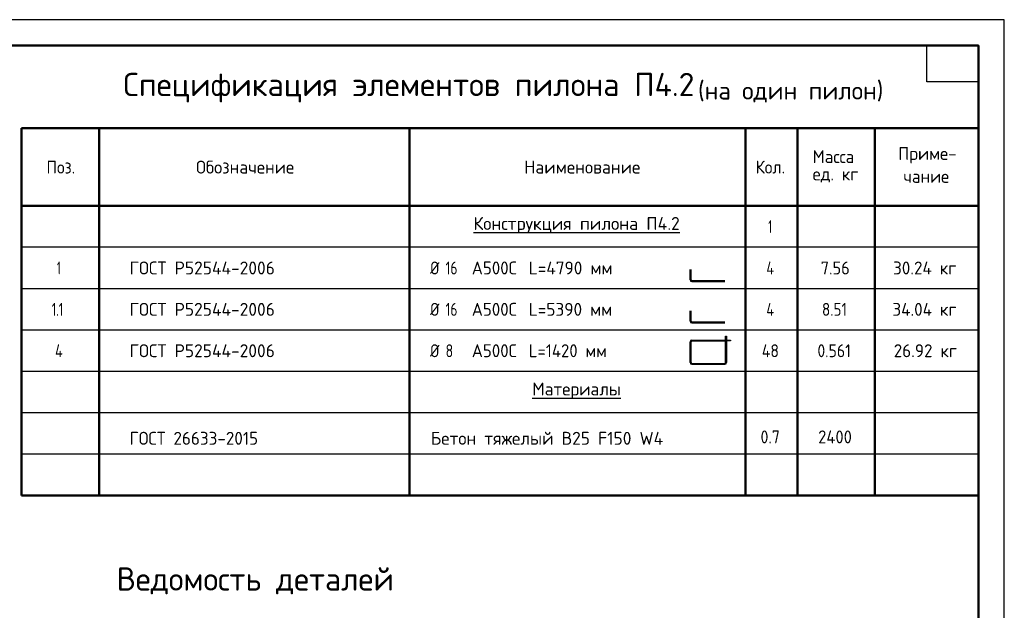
# Model space of a CAD drawing. Header units: millimetres. Extents: x 0 to 50400, y 0 to 35640.
# Tile 10 of 10: x 27560 to 50400, y 21938 to 35640. Entities that reach past the tile are written whole.
import ezdxf

# ---------------------------------------------------------------- set-up
doc = ezdxf.new("R2010")
doc.units = ezdxf.units.MM
doc.layers.add('Standard', color=7, linetype='Continuous', lineweight=25)
doc.styles.add('ISOCPEUR', font='txt')

msp = doc.modelspace()

# ---------------------------------------------------------------- linework, layer by layer
at = {"layer": 'Standard', "color": 7, "linetype": 'Continuous', "lineweight": 50, "transparency": 33554687}
for p, q in [((49800, 33120), (27600, 33120)), ((27600, 33120), (27600, 31320)), ((29400, 33120), (29400, 31320)), ((36600, 33120), (36600, 31320)), ((44400, 33120), (44400, 31320)), ((45600, 33120), (45600, 31320)), ((47400, 33120), (47400, 31320)), ((49800, 33120), (49800, 31320)), ((49800, 32520), (49800, 27840)), ((49800, 31320), (27600, 31320)), ((27600, 31320), (27600, 24600)), ((29400, 31320), (29400, 24600)), ((36600, 31320), (36600, 24600)), ((44400, 31320), (44400, 24600)), ((45600, 31320), (45600, 24600)), ((47400, 31320), (47400, 24600)), ((49800, 24600), (27600, 24600))]:
    msp.add_line(p, q, dxfattribs=at)
at = {"layer": 'Standard', "color": 7, "linetype": 'Continuous', "lineweight": 35, "transparency": 33554687}
for p, q in [((49800, 33120), (49800, 24600)), ((49800, 32640), (49800, 24120))]:
    msp.add_line(p, q, dxfattribs=at)
at = {"layer": 'Standard', "color": 7, "linetype": 'Continuous', "lineweight": -3, "transparency": 33554687}
for p, q in [((49800, 30360), (27600, 30360)), ((43112, 29605), (43112, 29847)), ((43133, 29605), (43133, 29847)), ((43151, 29587), (43917, 29587)), ((43151, 29565), (43917, 29565)), ((49800, 29400), (27600, 29400)), ((43112, 28645), (43112, 28887)), ((43133, 28645), (43133, 28887)), ((43151, 28627), (43917, 28627)), ((43151, 28605), (43917, 28605)), ((49800, 28440), (27600, 28440)), ((43112, 27685), (43112, 28168)), ((43133, 27685), (43133, 28168)), ((43151, 28208), (43935, 28208)), ((43151, 28187), (43935, 28187)), ((43151, 27667), (43917, 27667)), ((43151, 27645), (43917, 27645)), ((49800, 27480), (27600, 27480)), ((49800, 26520), (27600, 26520)), ((49800, 25560), (27600, 25560))]:
    msp.add_line(p, q, dxfattribs=at)
at = {"layer": 'Standard', "color": 7, "linetype": 'Continuous', "lineweight": 25, "transparency": 33554687}
for points in [[(0, 0), (50400, 0), (50400, 35640), (0, 35640), (0, 0)], [(49800, 35040), (49800, 34200), (48600, 34200), (48600, 35040), (49800, 35040)]]:
    msp.add_lwpolyline(points, close=True, dxfattribs=at)
at = {"layer": 'Standard', "color": 7, "linetype": 'Continuous', "lineweight": 13, "transparency": 33554687}
msp.add_lwpolyline([(50400, 35640), (0, 35640), (0, 0), (50400, 0), (50400, 35640)], dxfattribs=at)
msp.add_lwpolyline([(50400, 35640), (0, 35640), (0, 0), (50400, 0), (50400, 35640)], dxfattribs=at)
at = {"layer": 'Standard', "color": 7, "linetype": 'Continuous', "lineweight": 50, "transparency": 33554687}
msp.add_lwpolyline([(2400, 35040), (49800, 35040), (49800, 600), (2400, 600), (2400, 35040)], close=True, dxfattribs=at)
at = {"layer": 'Standard', "color": 7, "linetype": 'Continuous', "lineweight": -3, "transparency": 33554687}
for points in [[(43935, 27685), (43935, 28298), (43957, 28298), (43957, 27685)], [(43957, 28208), (44047, 28208), (44047, 28187), (43957, 28187)]]:
    msp.add_lwpolyline(points, dxfattribs=at)
for centre, radius, start, end in [((43151, 29605), 39.6, 180, 270), ((43151, 29605), 18, 180, 270), ((43151, 28645), 39.6, 180, 270), ((43151, 28645), 18, 180, 270), ((43151, 28168), 39.6, 90, 180), ((43151, 28168), 18, 90, 180), ((43151, 27685), 39.6, 180, 270), ((43151, 27685), 18, 180, 270), ((43917, 27685), 18, 270, 0), ((43917, 27685), 39.6, 270, 0)]:
    msp.add_arc(centre, radius, start, end, dxfattribs=at)

# ---------------------------------------------------------------- texts
at = {"layer": 'Standard', "color": 7, "linetype": 'Continuous', "lineweight": 50, "transparency": 33554687, "attachment_point": 7, "style": 'ISOCPEUR'}
for s, insert, char_height, width in [('\\W0.99;Спецификация элементов пилона П4.2', (29965, 33720), 540, 13327.81), ('\\W0.98; (на один пилон)', (43033, 33720), 420, 4571.51), ('\\W0.98;Ведомость деталей', (29809, 22309), 540, 6957.97)]:
    msp.add_mtext(s, dxfattribs=dict(at, insert=insert, char_height=char_height, width=width))
at = {"layer": 'Standard', "color": 7, "linetype": 'Continuous', "lineweight": 25, "transparency": 33554687, "char_height": 300, "attachment_point": 7, "style": 'ISOCPEUR'}
for s, insert, width in [('\\W0.95;Масса', (45953, 32313), 1252.12), ('\\W0.96;Приме-', (47940, 32305), 1462.49), ('\\W0.92;Поз.', (28181, 32070), 872.98), ('\\W0.97;Обозначение', (31652, 32070), 2499.41), ('\\W0.98;Наименование', (39261, 32070), 2784.79), ('\\W0.93;Кол.', (44629, 32070), 888.24), ('\\W0.95;ед. кг', (45953, 31863), 1251.49), ('\\W0.95;чание', (48060, 31855), 1221.21), ('\\W0.99;{\\LКонструкция пилона П4.2}', (38085, 30681), 4975.35), ('\\W0.56;1', (44925, 30690), 233.33), ('\\W0.56;1', (28425, 29730), 233.34), ('\\W0.98;ГОСТ Р52544-2006', (30108, 29730), 3625.21), ('\\W0.83;Ø', (37080, 29730), 425.01), ('\\W0.75;16', (37439, 29730), 472.28), ('\\W0.95;А500С', (38048, 29730), 1251.49), ('\\W0.97;L=4790 мм', (39369, 29730), 2094.33), ('\\W0.80;4', (44880, 29730), 359.85), ('\\W0.92;7.56', (46140, 29730), 857.72), ('\\W0.96;30.24 кг', (47820, 29730), 1703.35), ('\\W0.68;1.1', (28305, 28770), 492.49), ('\\W0.98;ГОСТ Р52544-2006', (30108, 28770), 3625.21), ('\\W0.83;Ø', (37080, 28770), 425.01), ('\\W0.75;16', (37439, 28770), 472.28), ('\\W0.95;А500С', (38048, 28770), 1251.49), ('\\W0.97;L=5390 мм', (39369, 28770), 2064.19), ('\\W0.80;4', (44880, 28770), 359.85), ('\\W0.85;8.51', (46170, 28770), 786.39), ('\\W0.96;34.04 кг', (47805, 28770), 1733.51), ('\\W0.80;4', (28380, 27810), 359.82), ('\\W0.98;ГОСТ Р52544-2006', (30108, 27810), 3625.21), ('\\W0.83;Ø', (37080, 27810), 425.01), ('\\W0.78;8', (37439, 27810), 326.4), ('\\W0.95;А500С', (38048, 27810), 1251.49), ('\\W0.94;L=1420 мм', (39369, 27810), 2030.02), ('\\W0.88;48', (44775, 27810), 582), ('\\W0.88;0.561', (46065, 27810), 1001.11), ('\\W0.96;26.92 кг', (47835, 27810), 1673.19), ('\\W0.97;{\\LМатериалы}', (39450, 26841), 2244.64), ('\\W0.96;ГОСТ 26633-2015', (30106, 25779), 3262.34), ('\\W0.98;Бетон тяжелый В25 F150 W4', (37097, 25779), 5634.11), ('\\W0.89;0.7', (44745, 25811), 643.65), ('\\W0.93;2400', (46082, 25811), 1009.61)]:
    msp.add_mtext(s, dxfattribs=dict(at, insert=insert, width=width))

doc.saveas('drawing.dxf')
